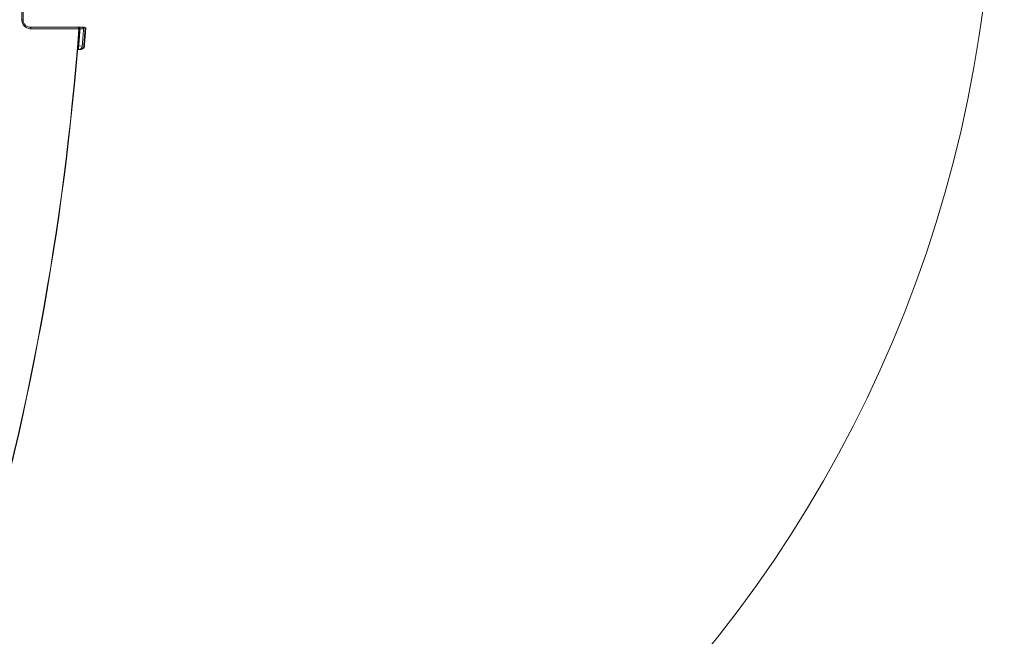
# Model space of a CAD drawing. Header units: centimetres. Extents: x -122 to 72759, y 3298 to 43172.
# Tile 156 of 243: x 30480 to 30494, y 17222 to 17230. Entities that reach past the tile are written whole.
import ezdxf
from ezdxf import colors
from ezdxf.entities.mleader import LeaderData, LeaderLine
from ezdxf.math import Vec2, Vec3

# ---------------------------------------------------------------- set-up
doc = ezdxf.new("R2010")
doc.units = ezdxf.units.CM
doc.header["$MEASUREMENT"] = 0
doc.layers.get('0').update_dxf_attribs({"lineweight": 5})
doc.layers.add('IS_ARMATURA', color=7, linetype='Continuous', lineweight=9)
doc.layers.add('IS_INSTAL GAZ_Opis', color=7, linetype='Continuous', lineweight=5)
doc.styles.add('Arial-sanit', font='arial.ttf')

# ---------------------------------------------------------------- blocks, each defined once
blk = doc.blocks.new('G$CD5DA571F')
at = {"color": 0, "linetype": 'Continuous', "lineweight": 0}
for p, q in [((4.43, 51.98), (4.43, 52.18)), ((6.97, 52), (6.93, 51.51)), ((6.97, 52.29), (6.96, 52.2)), ((6.97, 52.2), (6.97, 52.2)), ((4.43, 51.68), (4.43, 51.37)), ((4.43, 51.68), (4.63, 51.68)), ((4.63, 51.68), (4.63, 51.57)), ((6.93, 51.39), (6.93, 51.51)), ((7.43, 51.51), (6.93, 51.51)), ((7.43, 51.79), (7.42, 51.79)), ((7.43, 51.7), (7.43, 51.79)), ((7.43, 51.7), (7.43, 51.51)), ((7.43, 51.35), (7.43, 51.51))]:
    blk.add_line(p, q, dxfattribs=at)
blk.add_circle((-21, 1), 174.34)
at = {"color": 0, "linetype": 'Continuous', "lineweight": 0, "extrusion": (0, 1.83697e-16, -1)}
for centre, radius, start, end in [((23.07, -321.5), 375, 94.2384, 94.5947), ((23.07, -321.5), 374.91, 94.2394, 94.5958), ((23.07, -321.5), 374.91, 94.2394, 94.5958), ((-6.93, 51.79), 0.5, 94.5947, 180), ((-6.93, 51.7), 0.5, 94.5958, 180), ((23.07, -321.5), 374.1, 94.2486, 106.5938), ((23.07, -321.5), 374.06, 94.2488, 106.5938)]:
    blk.add_arc(centre, radius, start, end, dxfattribs=at)
at = {"color": 0, "linetype": 'Continuous', "lineweight": 0}
for radius, end in [(374.71, 85.7584), (374.22, 85.755)]:
    blk.add_arc((-23.07, -321.5), radius, 85.4018, end, dxfattribs=at)
for centre, major_axis, ratio, start_param, end_param in [((4.63, 52.27), (-0.2, 0), 0.999998, -1.64477, 0), ((4.63, 52.18), (-0.2, 0), 0.999673, -1.644763, 0), ((4.63, 51.98), (-0.2, 0), 0.998957, -1.644749, 0), ((4.63, 51.35), (-0.2, 0), 0.929311, -1.639728, 0), ((4.63, 51.07), (-0.015, -0.5), 0.000003, 2.764089, 2.764103), ((3.43, 43.8), (0, 0.2), 0.011141, -1.418406, 0), ((4.63, 45), (-0.2, 0), 0.282617, -1.592153, 0.000001)]:
    blk.add_ellipse(centre, major_axis=major_axis, ratio=ratio, start_param=start_param, end_param=end_param, dxfattribs=at)
at = {"color": 0, "linetype": 'Continuous', "lineweight": 0, "extrusion": (2.85038e-32, 1.83697e-16, -1)}
blk.add_ellipse((4.63, 51.68), major_axis=(-0.015, -0.5), ratio=0.000013, start_param=-3.09604, end_param=-1.570791, dxfattribs=at)
at = {"color": 0, "linetype": 'Continuous', "lineweight": 0, "extrusion": (-5.3926e-33, 1.83697e-16, -1)}
blk.add_ellipse((4.63, 51.97), major_axis=(-0.015, -0.5), ratio=0.000013, start_param=-3.143415, end_param=-2.536299, dxfattribs=at)
at = {"color": 0, "linetype": 'Continuous', "lineweight": 0, "extrusion": (1.23314e-43, 1.83697e-16, -1)}
blk.add_ellipse((6.93, 51.7), major_axis=(0.5, 0), ratio=0.999673, start_param=-1.490611, end_param=0, dxfattribs=at)
at = {"color": 0, "linetype": 'Continuous', "lineweight": 0, "extrusion": (-1.90577e-43, 1.83697e-16, -1)}
blk.add_ellipse((6.93, 51.51), major_axis=(0.5, 0), ratio=0.998956, start_param=-1.490626, end_param=0, dxfattribs=at)
at = {"color": 0, "linetype": 'Continuous', "lineweight": 0}
for points, knots in [([(4.43, 52.18), (4.43, 52.19), (4.43, 52.2), (4.44, 52.24), (4.45, 52.26), (4.47, 52.29), (4.48, 52.31), (4.51, 52.34), (4.53, 52.35), (4.57, 52.37), (4.59, 52.38), (4.62, 52.38), (4.63, 52.38), (4.65, 52.38)], [0, 0, 0, 0, 0.0353321, 0.0353321, 0.0986296, 0.0986296, 0.1619272, 0.1619272, 0.2252247, 0.2252247, 0.2885223, 0.2885223, 0.3277742, 0.3277742, 0.3277742, 0.3277742]), ([(4.43, 52.27), (4.43, 52.27), (4.43, 52.26), (4.43, 52.26), (4.43, 52.25), (4.43, 52.23), (4.43, 52.21), (4.43, 52.2), (4.43, 52.19), (4.43, 52.18)], [0, 0, 0, 0, 0.2, 0.2, 0.2, 0.4, 0.4, 0.4, 0.5086527, 0.5086527, 0.5086527, 0.5086527]), ([(4.43, 51.98), (4.43, 51.98), (4.43, 51.98), (4.43, 51.97), (4.43, 51.96), (4.43, 51.94), (4.43, 51.92), (4.43, 51.91), (4.43, 51.88), (4.43, 51.86), (4.43, 51.84), (4.43, 51.81), (4.43, 51.78), (4.43, 51.75), (4.43, 51.72), (4.43, 51.68)], [0, 0, 0, 0, 0.2, 0.2, 0.2, 0.4, 0.4, 0.4, 0.6, 0.6, 0.6, 0.8, 0.8, 0.8, 1, 1, 1, 1]), ([(4.43, 51.37), (4.43, 51.38), (4.43, 51.4), (4.44, 51.43), (4.45, 51.45), (4.47, 51.49), (4.48, 51.51), (4.52, 51.53), (4.54, 51.54), (4.58, 51.56), (4.6, 51.57), (4.63, 51.57), (4.64, 51.57), (4.65, 51.57)], [0, 0, 0, 0, 0.0435815, 0.0435815, 0.1078599, 0.1078599, 0.1715671, 0.1715671, 0.235295, 0.235295, 0.2990223, 0.2990223, 0.3277714, 0.3277714, 0.3277714, 0.3277714]), ([(4.43, 51.37), (4.43, 51.37), (4.43, 51.37), (4.43, 51.37), (4.43, 51.36), (4.43, 51.36), (4.43, 51.35)], [0.809102, 0.809102, 0.809102, 0.809102, 0.8571429, 0.8571429, 0.8571429, 1, 1, 1, 1]), ([(4.43, 51.35), (4.43, 51.24), (4.43, 51.13), (4.43, 51), (4.43, 50.88), (4.43, 50.74), (4.43, 50.58), (4.43, 50.42), (4.43, 50.23), (4.43, 50.03), (4.43, 49.82), (4.43, 49.58), (4.43, 49.33), (4.43, 49.07), (4.43, 48.78), (4.43, 48.47), (4.43, 48.15), (4.43, 47.8), (4.43, 47.43), (4.43, 47.06), (4.43, 46.66), (4.43, 46.25), (4.43, 45.84), (4.43, 45.43), (4.43, 45)], [0, 0, 0, 0, 0.125, 0.125, 0.125, 0.25, 0.25, 0.25, 0.375, 0.375, 0.375, 0.5, 0.5, 0.5, 0.625, 0.625, 0.625, 0.75, 0.75, 0.75, 0.875, 0.875, 0.875, 1, 1, 1, 1]), ([(4.43, 50.77), (4.43, 50.77), (4.43, 50.77), (4.43, 50.77), (4.43, 50.77), (4.43, 50.77), (4.43, 50.77), (4.43, 50.77), (4.43, 50.77), (4.43, 50.77), (4.43, 50.77), (4.43, 50.77), (4.43, 50.77), (4.43, 50.77), (4.43, 50.77), (4.43, 50.77), (4.43, 50.77), (4.43, 50.77), (4.43, 50.78), (4.43, 50.79)], [0, 0, 0, 0, 0.0008116, 0.0008116, 0.0015665, 0.0015665, 0.00252, 0.00252, 0.0043004, 0.0043004, 0.0088936, 0.0088936, 0.0113123, 0.0113123, 0.0226617, 0.0226617, 0.0639737, 0.0639737, 0.172589, 0.172589, 0.172589, 0.172589]), ([(4.65, 51.53), (4.64, 51.43), (4.64, 51.31), (4.64, 51.18), (4.64, 51.05), (4.64, 50.91), (4.64, 50.75), (4.64, 50.59), (4.64, 50.4), (4.64, 50.18), (4.64, 49.97), (4.64, 49.73), (4.64, 49.47), (4.64, 49.21), (4.64, 48.91), (4.64, 48.59), (4.64, 48.27), (4.64, 47.92), (4.64, 47.54), (4.64, 47.16), (4.64, 46.75), (4.64, 46.33), (4.64, 45.92), (4.64, 45.49), (4.64, 45.05)], [0, 0, 0, 0, 0.125, 0.125, 0.125, 0.25, 0.25, 0.25, 0.375, 0.375, 0.375, 0.5, 0.5, 0.5, 0.625, 0.625, 0.625, 0.75, 0.75, 0.75, 0.875, 0.875, 0.875, 1, 1, 1, 1]), ([(3.43, 44), (0.89, 44), (-1.61, 44), (-4.03, 44), (-6.46, 44), (-8.8, 44), (-11.2, 44), (-13.59, 44), (-16.02, 44), (-18.42, 44), (-20.82, 44), (-23.18, 44), (-25.56, 44), (-27.94, 44), (-30.35, 44), (-32.85, 44), (-35.35, 44), (-37.94, 44), (-40.72, 44), (-43.5, 44), (-46.46, 44), (-49.57, 44)], [0, 0, 0, 0, 0.142857, 0.142857, 0.142857, 0.285714, 0.285714, 0.285714, 0.428571, 0.428571, 0.428571, 0.571429, 0.571429, 0.571429, 0.714286, 0.714286, 0.714286, 0.857143, 0.857143, 0.857143, 1, 1, 1, 1]), ([(4.64, 45.05), (4.64, 44.96), (4.62, 44.87), (4.6, 44.78), (4.58, 44.69), (4.55, 44.6), (4.52, 44.52), (4.48, 44.44), (4.43, 44.36), (4.37, 44.29), (4.32, 44.22), (4.26, 44.16), (4.19, 44.1), (4.12, 44.04), (4.05, 43.99), (3.97, 43.95), (3.88, 43.91), (3.8, 43.88), (3.71, 43.86), (3.62, 43.84), (3.53, 43.83), (3.43, 43.83)], [0, 0, 0, 0, 0.142857, 0.142857, 0.142857, 0.285714, 0.285714, 0.285714, 0.428571, 0.428571, 0.428571, 0.571429, 0.571429, 0.571429, 0.714286, 0.714286, 0.714286, 0.857143, 0.857143, 0.857143, 1, 1, 1, 1]), ([(4.43, 45), (4.43, 44.92), (4.42, 44.84), (4.41, 44.77), (4.39, 44.7), (4.36, 44.63), (4.33, 44.56), (4.3, 44.49), (4.26, 44.43), (4.21, 44.37), (4.17, 44.32), (4.12, 44.26), (4.06, 44.22), (4, 44.17), (3.94, 44.13), (3.87, 44.1), (3.81, 44.07), (3.73, 44.04), (3.66, 44.02), (3.58, 44), (3.51, 44), (3.43, 44)], [0, 0, 0, 0, 0.142857, 0.142857, 0.142857, 0.285714, 0.285714, 0.285714, 0.428571, 0.428571, 0.428571, 0.571429, 0.571429, 0.571429, 0.714286, 0.714286, 0.714286, 0.857143, 0.857143, 0.857143, 1, 1, 1, 1]), ([(3.43, 43.83), (0.9, 43.82), (-1.6, 43.82), (-4.03, 43.82), (-6.45, 43.81), (-8.8, 43.81), (-11.19, 43.81), (-13.59, 43.81), (-16.02, 43.81), (-18.42, 43.81), (-20.82, 43.81), (-23.18, 43.81), (-25.56, 43.81), (-27.94, 43.81), (-30.35, 43.81), (-32.85, 43.81), (-35.35, 43.81), (-37.94, 43.81), (-40.72, 43.81), (-43.5, 43.82), (-46.46, 43.82), (-49.57, 43.83)], [0, 0, 0, 0, 0.142857, 0.142857, 0.142857, 0.285714, 0.285714, 0.285714, 0.428571, 0.428571, 0.428571, 0.571429, 0.571429, 0.571429, 0.714286, 0.714286, 0.714286, 0.857143, 0.857143, 0.857143, 1, 1, 1, 1])]:
    blk.add_open_spline(points, degree=3, knots=knots, dxfattribs=at)
blk.add_open_spline([(4.63, 44.96), (4.63, 44.96), (4.63, 44.96), (4.63, 44.97)], degree=3, dxfattribs=at)
blk = doc.blocks.new('_Closed')
at = {"color": 0, "linetype": 'ByBlock', "lineweight": -2}
for p, q in [((-1, 0.1667), (0, 0)), ((-1, 0.1667), (-1, -0.1667)), ((0, 0), (-1, -0.1667)), ((0, 0), (-1, 0))]:
    blk.add_line(p, q, dxfattribs=at)

msp = doc.modelspace()

# ---------------------------------------------------------------- block references
at = {"layer": 'IS_ARMATURA', "xscale": 0.1, "yscale": 0.1, "zscale": 0.1, "rotation": 270.0000000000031}
msp.add_blockref('G$CD5DA571F', (30475.84418, 17230.33668), dxfattribs=at)

# ---------------------------------------------------------------- leaders
at = {"layer": 'IS_INSTAL GAZ_Opis'}
ml = msp.add_multileader_mtext('Standard', dxfattribs=at)
ml.set_content('{\\fArial Narrow|b0|i0|c238|p34;Kanał nawiewny "Z"  %%c 1\\FAaa.shx|c238;\x81\\fArial Narrow|b0|i0|c238|p34;2,5 cm, \\Pzewn. kratka+2,0 m nad ziemią\\Pzakończony nie niżej \\Pniż 30 cm nad posadzką}', color=256, style='Arial-sanit')
ml.set_leader_properties(color=256, linetype='ByLayer', lineweight=-1)
ml.set_arrow_properties(name='CLOSED')
ml.build(insert=Vec2(0, 0))
ml.multileader.update_dxf_attribs({"text_left_attachment_type": 6, "text_right_attachment_type": 6, "arrow_head_size": 5})
ctx = ml.context
ctx.base_point, ctx.char_height, ctx.arrow_head_size, ctx.plane_origin = Vec3(30289.70064, 17549.8276), 15, 5, Vec3(30834.38378, 18013.07144)
ctx.left_attachment, ctx.right_attachment = 6, 6
notes = []
notes.append((ctx, [(0, (1, 1, 0), (30547.937, 17549.8276), (-1, 0), 8, [(0, [(30465.7128, 17398.76117)], 0, [])])]))
ctx.mtext.insert, ctx.mtext.defined_height, ctx.mtext.flow_direction = Vec3(30291.70064, 17569.72869), 36, 5
for ctx, leaders in notes:
    for number, flags, end, landing, length, lines in leaders:
        leader = LeaderData()
        leader.index, (leader.has_last_leader_line, leader.has_dogleg_vector, leader.attachment_direction) = number, flags
        leader.last_leader_point, leader.dogleg_vector, leader.dogleg_length = Vec3(end), Vec3(landing), length
        for number, points, colour, breaks in lines:
            line = LeaderLine()
            line.index, line.vertices, line.color, line.breaks = number, Vec3.list(points), colors.encode_raw_color(colour), breaks
            leader.lines.append(line)
        ctx.leaders.append(leader)

doc.saveas('drawing.dxf')
